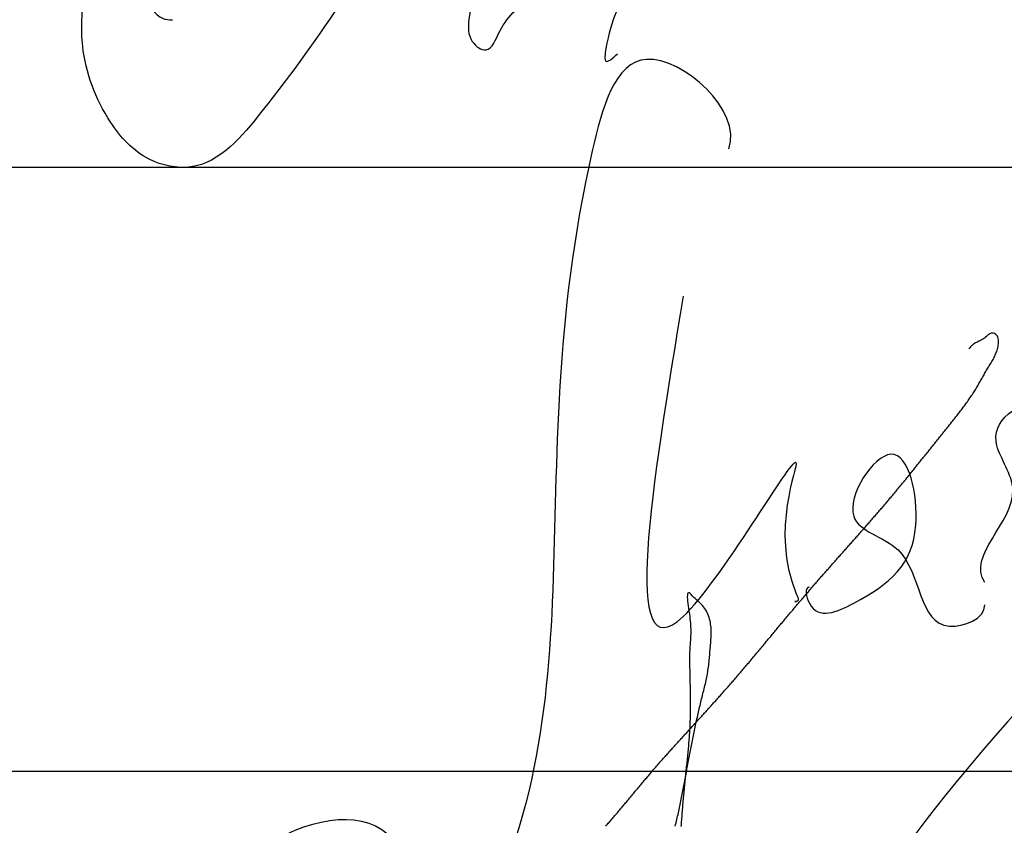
# Model space of a CAD drawing. Header units: millimetres. Extents: x 523431 to 527346, y -48565 to -47721.
# Tile 91 of 217: x 525053.4 to 525061.55, y -47993.19 to -47986.52. Entities that reach past the tile are written whole.
import ezdxf

# ---------------------------------------------------------------- set-up
doc = ezdxf.new("R2010")
doc.units = ezdxf.units.MM
doc.layers.add('ПОДПИСЬ', color=7, linetype='Continuous')

# ---------------------------------------------------------------- blocks, each defined once
blk = doc.blocks.new('A$C0BD840A7')
at = {"color": 5}
for points, start_tangent, end_tangent in [([(4.6109, 9.5897), (3.9309, 10.3285), (3.4819, 9.5712), (2.3569, 2.7773), (1.0659, 1.7115), (-0.0007, 2.7212), (1.7395, 3.9553), (2.1043, 3.0016)], (0.355599, 0.934638), (0, -1)), ([(6.7322, 5.9997), (6.9638, 6.7648), (6.8311, 7.132), (8.2398, 7.6625), (5.225, 1.9005), (6.0172, 0.1088), (10.0616, 1.2755)], (-0.576065, 0.817404), (1, 0)), ([(5.2789, 5.9607), (5.2789, 5.8287), (5.6459, 5.8287), (6.1597, 6.4741), (5.9542, 7.0609), (5.6459, 6.5475), (6.0129, 6.2688), (6.4386, 5.6379), (6.7322, 5.814)], (-1, 0), (0, 1))]:
    blk.add_spline(points, degree=3, dxfattribs=dict(at, start_tangent=start_tangent, end_tangent=end_tangent))
at = {"color": 5, "start_tangent": (-0.346197, 0.938162)}
blk.add_spline([(4.2345, 8.3685), (4.2345, 5.7174), (5.168, 6.9938), (5.168, 5.9138), (5.168, 5.842), (5.1593, 5.842), (5.1712, 5.842)], degree=3, dxfattribs=at)
blk = doc.blocks.new('Сизякова М.А.')
at = {"color": 0, "linetype": 'ByBlock', "lineweight": -2, "ltscale": 0.5}
for points in [[(9.512, 13.895), (9.274, 14.098), (8.833, 14.068), (8.343, 13.578), (7.483, 11.978), (6.574, 9.177), (5.371, 5.596), (4.168, 2.553), (2.838, 0.354), (1.482, -1.513), (0.305, -2.434), (-0.386, -2.306), (-1.026, -1.692), (-1.486, -0.439), (-1.461, 0.456), (-1.243, 1.017), (-0.929, 1.092), (-0.628, 0.854), (-0.427, 0.389), (-0.163, 0.025), (0, 0)], [(9.153, 9.985), (8.887, 10.144), (8.605, 9.914), (7.756, 7.83), (6.83, 5.378), (5.869, 2.694), (5.078, 0.744), (4.908, 0.01), (4.964, -0.357), (5.191, -0.499), (5.417, -0.188), (5.671, 0.151), (6.689, 1.197), (7.904, 2.666), (9.261, 4.389), (10.25, 5.971), (11.409, 7.892), (12.003, 9.05), (12.342, 9.7), (12.427, 10.209), (12.144, 10.124), (11.522, 8.994), (11.311, 8.548), (9.554, 4.598), (8.169, 1.831), (7.566, 0.59), (7.176, -0.475), (7.176, -0.686), (7.367, -0.564)]]:
    blk.add_spline(points, degree=3, dxfattribs=at)

msp = doc.modelspace()

# ---------------------------------------------------------------- linework, layer by layer
for p, q in [((525077.2903, -47987.7462), (525012.2903, -47987.7462)), ((525077.2903, -47992.7462), (525012.2903, -47992.7462))]:
    msp.add_line(p, q)
at = {"color": 174}
for p, q in [((525061.4358, -47989.1193), (525061.4266, -47989.1234)), ((525061.4452, -47989.1173), (525061.4358, -47989.1193)), ((525061.4549, -47989.1179), (525061.4452, -47989.1173)), ((525061.4648, -47989.1213), (525061.4549, -47989.1179)), ((525061.3074, -47989.1992), (525061.2987, -47989.2044)), ((525061.3164, -47989.1944), (525061.3074, -47989.1992)), ((525061.3256, -47989.1898), (525061.3164, -47989.1944)), ((525061.3349, -47989.1851), (525061.3256, -47989.1898)), ((525061.3443, -47989.1805), (525061.3349, -47989.1851)), ((525061.3538, -47989.1756), (525061.3443, -47989.1805)), ((525061.3632, -47989.1704), (525061.3538, -47989.1756)), ((525061.3726, -47989.1647), (525061.3632, -47989.1704)), ((525061.3818, -47989.1583), (525061.3726, -47989.1647)), ((525061.3909, -47989.1512), (525061.3818, -47989.1583)), ((525061.3998, -47989.1436), (525061.3909, -47989.1512)), ((525061.4087, -47989.136), (525061.3998, -47989.1436)), ((525061.4176, -47989.1292), (525061.4087, -47989.136)), ((525061.4266, -47989.1234), (525061.4176, -47989.1292)), ((525061.4741, -47989.127), (525061.4648, -47989.1213)), ((525061.4822, -47989.1344), (525061.4741, -47989.127)), ((525061.4885, -47989.143), (525061.4822, -47989.1344)), ((525061.493, -47989.1525), (525061.4885, -47989.143)), ((525061.4959, -47989.1626), (525061.493, -47989.1525)), ((525061.4975, -47989.1733), (525061.4959, -47989.1626)), ((525061.4969, -47989.2064), (525061.4977, -47989.1954)), ((525061.498, -47989.1843), (525061.4975, -47989.1733)), ((525061.4977, -47989.1954), (525061.498, -47989.1843)), ((525061.2599, -47989.2387), (525061.2528, -47989.2466)), ((525061.2672, -47989.2308), (525061.2599, -47989.2387)), ((525061.2746, -47989.2234), (525061.2672, -47989.2308)), ((525061.2823, -47989.2164), (525061.2746, -47989.2234)), ((525061.2903, -47989.2101), (525061.2823, -47989.2164)), ((525061.2987, -47989.2044), (525061.2903, -47989.2101)), ((525061.4756, -47989.2881), (525061.4794, -47989.2784)), ((525061.4794, -47989.2784), (525061.4829, -47989.2685)), ((525061.4829, -47989.2685), (525061.4862, -47989.2586)), ((525061.4862, -47989.2586), (525061.4891, -47989.2485)), ((525061.4891, -47989.2485), (525061.4916, -47989.2383)), ((525061.4916, -47989.2383), (525061.4937, -47989.2278)), ((525061.4937, -47989.2278), (525061.4955, -47989.2172)), ((525061.4955, -47989.2172), (525061.4969, -47989.2064)), ((525061.4321, -47989.3715), (525061.4375, -47989.3625)), ((525061.4375, -47989.3625), (525061.4428, -47989.3534)), ((525061.4428, -47989.3534), (525061.448, -47989.3443)), ((525061.448, -47989.3443), (525061.4531, -47989.3352)), ((525061.4531, -47989.3352), (525061.458, -47989.3258)), ((525061.458, -47989.3258), (525061.4627, -47989.3165)), ((525061.4627, -47989.3165), (525061.4672, -47989.3072)), ((525061.4672, -47989.3072), (525061.4715, -47989.2977)), ((525061.4715, -47989.2977), (525061.4756, -47989.2881)), ((525061.3829, -47989.4528), (525061.3882, -47989.4438)), ((525061.3882, -47989.4438), (525061.3936, -47989.4347)), ((525061.3936, -47989.4347), (525061.3991, -47989.4256)), ((525061.3991, -47989.4256), (525061.4045, -47989.4166)), ((525061.4045, -47989.4166), (525061.4101, -47989.4076)), ((525061.4101, -47989.4076), (525061.4156, -47989.3986)), ((525061.4156, -47989.3986), (525061.4212, -47989.3896)), ((525061.4212, -47989.3896), (525061.4267, -47989.3805)), ((525061.4267, -47989.3805), (525061.4321, -47989.3715)), ((525061.336, -47989.5351), (525061.3413, -47989.526)), ((525061.3413, -47989.526), (525061.3465, -47989.5168)), ((525061.3465, -47989.5168), (525061.3516, -47989.5076)), ((525061.3516, -47989.5076), (525061.3568, -47989.4985)), ((525061.3568, -47989.4985), (525061.362, -47989.4894)), ((525061.362, -47989.4894), (525061.3672, -47989.4803)), ((525061.3672, -47989.4803), (525061.3724, -47989.471)), ((525061.3724, -47989.471), (525061.3777, -47989.4619)), ((525061.3777, -47989.4619), (525061.3829, -47989.4528)), ((525061.287, -47989.6156), (525061.2926, -47989.6068)), ((525061.2926, -47989.6068), (525061.2982, -47989.598)), ((525061.2982, -47989.598), (525061.3038, -47989.5891)), ((525061.3038, -47989.5891), (525061.3093, -47989.5802)), ((525061.3093, -47989.5802), (525061.3148, -47989.5711)), ((525061.3148, -47989.5711), (525061.3202, -47989.5622)), ((525061.3202, -47989.5622), (525061.3255, -47989.5532)), ((525061.3255, -47989.5532), (525061.3308, -47989.5441)), ((525061.3308, -47989.5441), (525061.336, -47989.5351)), ((525061.2339, -47989.6938), (525061.2399, -47989.6852)), ((525061.2399, -47989.6852), (525061.246, -47989.6766)), ((525061.246, -47989.6766), (525061.252, -47989.6679)), ((525061.252, -47989.6679), (525061.2579, -47989.6593)), ((525061.2579, -47989.6593), (525061.2638, -47989.6506)), ((525061.2638, -47989.6506), (525061.2697, -47989.642)), ((525061.2697, -47989.642), (525061.2755, -47989.6332)), ((525061.2755, -47989.6332), (525061.2813, -47989.6245)), ((525061.2813, -47989.6245), (525061.287, -47989.6156)), ((525061.1712, -47989.7783), (525061.1776, -47989.77)), ((525061.1776, -47989.77), (525061.184, -47989.7615)), ((525061.184, -47989.7615), (525061.1904, -47989.7531)), ((525061.1904, -47989.7531), (525061.1967, -47989.7447)), ((525061.1967, -47989.7447), (525061.203, -47989.7363)), ((525061.203, -47989.7363), (525061.2092, -47989.7278)), ((525061.2092, -47989.7278), (525061.2154, -47989.7194)), ((525061.2154, -47989.7194), (525061.2216, -47989.7108)), ((525061.2216, -47989.7108), (525061.2278, -47989.7023)), ((525061.2278, -47989.7023), (525061.2339, -47989.6938)), ((525061.1061, -47989.8611), (525061.1127, -47989.8529)), ((525061.1127, -47989.8529), (525061.1193, -47989.8447)), ((525061.1193, -47989.8447), (525061.1258, -47989.8364)), ((525061.1258, -47989.8364), (525061.1324, -47989.8282)), ((525061.1324, -47989.8282), (525061.1389, -47989.8199)), ((525061.1389, -47989.8199), (525061.1454, -47989.8115)), ((525061.1454, -47989.8115), (525061.1519, -47989.8033)), ((525061.1519, -47989.8033), (525061.1584, -47989.795)), ((525061.1584, -47989.795), (525061.1648, -47989.7866)), ((525061.1648, -47989.7866), (525061.1712, -47989.7783)), ((525061.0398, -47989.9432), (525061.0465, -47989.9351)), ((525061.0465, -47989.9351), (525061.0531, -47989.9269)), ((525061.0531, -47989.9269), (525061.0598, -47989.9187)), ((525061.0598, -47989.9187), (525061.0664, -47989.9104)), ((525061.0664, -47989.9104), (525061.073, -47989.9022)), ((525061.073, -47989.9022), (525061.0797, -47989.894)), ((525061.0797, -47989.894), (525061.0863, -47989.8858)), ((525061.0863, -47989.8858), (525061.0929, -47989.8776)), ((525061.0929, -47989.8776), (525061.0995, -47989.8694)), ((525061.0995, -47989.8694), (525061.1061, -47989.8611)), ((525060.9802, -47990.0171), (525060.9868, -47990.0089)), ((525060.9868, -47990.0089), (525060.9934, -47990.0006)), ((525060.9934, -47990.0006), (525061, -47989.9924)), ((525061, -47989.9924), (525061.0066, -47989.9842)), ((525061.0066, -47989.9842), (525061.0133, -47989.9761)), ((525061.0133, -47989.9761), (525061.0199, -47989.9679)), ((525061.0199, -47989.9679), (525061.0265, -47989.9597)), ((525061.0265, -47989.9597), (525061.0332, -47989.9514)), ((525061.0332, -47989.9514), (525061.0398, -47989.9432)), ((525060.9142, -47990.0991), (525060.9208, -47990.0909)), ((525060.9208, -47990.0909), (525060.9274, -47990.0827)), ((525060.9274, -47990.0827), (525060.934, -47990.0745)), ((525060.934, -47990.0745), (525060.9406, -47990.0663)), ((525060.9406, -47990.0663), (525060.9472, -47990.0581)), ((525060.9472, -47990.0581), (525060.9538, -47990.0498)), ((525060.9538, -47990.0498), (525060.9604, -47990.0416)), ((525060.9604, -47990.0416), (525060.967, -47990.0335)), ((525060.967, -47990.0335), (525060.9736, -47990.0253)), ((525060.9736, -47990.0253), (525060.9802, -47990.0171)), ((525060.8483, -47990.1811), (525060.8549, -47990.1729)), ((525060.8549, -47990.1729), (525060.8615, -47990.1648)), ((525060.8615, -47990.1648), (525060.8681, -47990.1566)), ((525060.8681, -47990.1566), (525060.8747, -47990.1483)), ((525060.8747, -47990.1483), (525060.8812, -47990.1401)), ((525060.8812, -47990.1401), (525060.8878, -47990.1319)), ((525060.8878, -47990.1319), (525060.8944, -47990.1237)), ((525060.8944, -47990.1237), (525060.901, -47990.1155)), ((525060.901, -47990.1155), (525060.9076, -47990.1074)), ((525060.9076, -47990.1074), (525060.9142, -47990.0991)), ((525060.7823, -47990.263), (525060.789, -47990.2548)), ((525060.789, -47990.2548), (525060.7956, -47990.2466)), ((525060.7956, -47990.2466), (525060.8022, -47990.2384)), ((525060.8022, -47990.2384), (525060.8088, -47990.2302)), ((525060.8088, -47990.2302), (525060.8154, -47990.2221)), ((525060.8154, -47990.2221), (525060.822, -47990.2139)), ((525060.822, -47990.2139), (525060.8285, -47990.2057)), ((525060.8285, -47990.2057), (525060.8351, -47990.1975)), ((525060.8351, -47990.1975), (525060.8417, -47990.1893)), ((525060.8417, -47990.1893), (525060.8483, -47990.1811)), ((525060.7161, -47990.3444), (525060.7228, -47990.3363)), ((525060.7228, -47990.3363), (525060.7294, -47990.3282)), ((525060.7294, -47990.3282), (525060.736, -47990.3201)), ((525060.736, -47990.3201), (525060.7427, -47990.3119)), ((525060.7427, -47990.3119), (525060.7493, -47990.3038)), ((525060.7493, -47990.3038), (525060.7559, -47990.2956)), ((525060.7559, -47990.2956), (525060.7625, -47990.2874)), ((525060.7625, -47990.2874), (525060.7691, -47990.2793)), ((525060.7691, -47990.2793), (525060.7757, -47990.2711)), ((525060.7757, -47990.2711), (525060.7823, -47990.263)), ((525060.6494, -47990.4256), (525060.6561, -47990.4175)), ((525060.6561, -47990.4175), (525060.6628, -47990.4094)), ((525060.6628, -47990.4094), (525060.6695, -47990.4013)), ((525060.6695, -47990.4013), (525060.6762, -47990.3933)), ((525060.6762, -47990.3933), (525060.6828, -47990.3851)), ((525060.6828, -47990.3851), (525060.6895, -47990.377)), ((525060.6895, -47990.377), (525060.6962, -47990.3689)), ((525060.6962, -47990.3689), (525060.7028, -47990.3608)), ((525060.7028, -47990.3608), (525060.7095, -47990.3527)), ((525060.7095, -47990.3527), (525060.7161, -47990.3444)), ((525060.582, -47990.5062), (525060.5888, -47990.4982)), ((525060.5888, -47990.4982), (525060.5956, -47990.4901)), ((525060.5956, -47990.4901), (525060.6023, -47990.482)), ((525060.6023, -47990.482), (525060.6091, -47990.474)), ((525060.6091, -47990.474), (525060.6158, -47990.466)), ((525060.6158, -47990.466), (525060.6225, -47990.4579)), ((525060.6225, -47990.4579), (525060.6293, -47990.4499)), ((525060.6293, -47990.4499), (525060.636, -47990.4418)), ((525060.636, -47990.4418), (525060.6427, -47990.4336)), ((525060.6427, -47990.4336), (525060.6494, -47990.4256)), ((525060.507, -47990.5941), (525060.5139, -47990.5861)), ((525060.5139, -47990.5861), (525060.5207, -47990.5781)), ((525060.5207, -47990.5781), (525060.5275, -47990.5701)), ((525060.5275, -47990.5701), (525060.5344, -47990.5622)), ((525060.5344, -47990.5622), (525060.5412, -47990.5542)), ((525060.5412, -47990.5542), (525060.548, -47990.5462)), ((525060.548, -47990.5462), (525060.5549, -47990.5382)), ((525060.5549, -47990.5382), (525060.5617, -47990.5302)), ((525060.5617, -47990.5302), (525060.5685, -47990.5222)), ((525060.5685, -47990.5222), (525060.5752, -47990.5142)), ((525060.5752, -47990.5142), (525060.582, -47990.5062)), ((525060.438, -47990.6733), (525060.445, -47990.6654)), ((525060.445, -47990.6654), (525060.4519, -47990.6575)), ((525060.4519, -47990.6575), (525060.4588, -47990.6496)), ((525060.4588, -47990.6496), (525060.4657, -47990.6417)), ((525060.4657, -47990.6417), (525060.4726, -47990.6337)), ((525060.4726, -47990.6337), (525060.4795, -47990.6258)), ((525060.4795, -47990.6258), (525060.4864, -47990.6179)), ((525060.4864, -47990.6179), (525060.4932, -47990.6099)), ((525060.4932, -47990.6099), (525060.5001, -47990.602)), ((525060.5001, -47990.602), (525060.507, -47990.5941)), ((525060.3686, -47990.7523), (525060.3755, -47990.7444)), ((525060.3755, -47990.7444), (525060.3825, -47990.7365)), ((525060.3825, -47990.7365), (525060.3895, -47990.7287)), ((525060.3895, -47990.7287), (525060.3964, -47990.7208)), ((525060.3964, -47990.7208), (525060.4034, -47990.7129)), ((525060.4034, -47990.7129), (525060.4103, -47990.705)), ((525060.4103, -47990.705), (525060.4172, -47990.6971)), ((525060.4172, -47990.6971), (525060.4242, -47990.6892)), ((525060.4242, -47990.6892), (525060.4311, -47990.6812)), ((525060.4311, -47990.6812), (525060.438, -47990.6733)), ((525060.2918, -47990.8389), (525060.2988, -47990.831)), ((525060.2988, -47990.831), (525060.3058, -47990.8231)), ((525060.3058, -47990.8231), (525060.3128, -47990.8153)), ((525060.3128, -47990.8153), (525060.3198, -47990.8074)), ((525060.3198, -47990.8074), (525060.3267, -47990.7995)), ((525060.3267, -47990.7995), (525060.3337, -47990.7917)), ((525060.3337, -47990.7917), (525060.3407, -47990.7838)), ((525060.3407, -47990.7838), (525060.3477, -47990.7759)), ((525060.3477, -47990.7759), (525060.3546, -47990.7681)), ((525060.3546, -47990.7681), (525060.3616, -47990.7602)), ((525060.3616, -47990.7602), (525060.3686, -47990.7523)), ((525060.2219, -47990.9174), (525060.2289, -47990.9096)), ((525060.2289, -47990.9096), (525060.2359, -47990.9017)), ((525060.2359, -47990.9017), (525060.2429, -47990.8939)), ((525060.2429, -47990.8939), (525060.2499, -47990.886)), ((525060.2499, -47990.886), (525060.2569, -47990.8781)), ((525060.2569, -47990.8781), (525060.2639, -47990.8703)), ((525060.2639, -47990.8703), (525060.2708, -47990.8624)), ((525060.2708, -47990.8624), (525060.2778, -47990.8546)), ((525060.2778, -47990.8546), (525060.2848, -47990.8467)), ((525060.2848, -47990.8467), (525060.2918, -47990.8389)), ((525060.152, -47990.9961), (525060.159, -47990.9882)), ((525060.159, -47990.9882), (525060.166, -47990.9803)), ((525060.166, -47990.9803), (525060.173, -47990.9725)), ((525060.173, -47990.9725), (525060.18, -47990.9646)), ((525060.18, -47990.9646), (525060.1869, -47990.9567)), ((525060.1869, -47990.9567), (525060.1939, -47990.9489)), ((525060.1939, -47990.9489), (525060.2009, -47990.941)), ((525060.2009, -47990.941), (525060.2079, -47990.9332)), ((525060.2079, -47990.9332), (525060.2149, -47990.9253)), ((525060.2149, -47990.9253), (525060.2219, -47990.9174)), ((525060.0755, -47991.0828), (525060.0824, -47991.0749)), ((525060.0824, -47991.0749), (525060.0894, -47991.067)), ((525060.0894, -47991.067), (525060.0963, -47991.0591)), ((525060.0963, -47991.0591), (525060.1033, -47991.0512)), ((525060.1033, -47991.0512), (525060.1102, -47991.0433)), ((525060.1102, -47991.0433), (525060.1172, -47991.0355)), ((525060.1172, -47991.0355), (525060.1241, -47991.0276)), ((525060.1241, -47991.0276), (525060.1311, -47991.0197)), ((525060.1311, -47991.0197), (525060.1381, -47991.0118)), ((525060.1381, -47991.0118), (525060.1451, -47991.0039)), ((525060.1451, -47991.0039), (525060.152, -47990.9961)), ((525060.0062, -47991.1619), (525060.0131, -47991.154)), ((525060.0131, -47991.154), (525060.02, -47991.1461)), ((525060.02, -47991.1461), (525060.027, -47991.1382)), ((525060.027, -47991.1382), (525060.0339, -47991.1302)), ((525060.0339, -47991.1302), (525060.0408, -47991.1223)), ((525060.0408, -47991.1223), (525060.0477, -47991.1144)), ((525060.0477, -47991.1144), (525060.0547, -47991.1065)), ((525060.0547, -47991.1065), (525060.0616, -47991.0986)), ((525060.0616, -47991.0986), (525060.0685, -47991.0907)), ((525060.0685, -47991.0907), (525060.0755, -47991.0828)), ((525059.9373, -47991.2414), (525059.9442, -47991.2334)), ((525059.9442, -47991.2334), (525059.9511, -47991.2254)), ((525059.9511, -47991.2254), (525059.958, -47991.2175)), ((525059.958, -47991.2175), (525059.9648, -47991.2095)), ((525059.9648, -47991.2095), (525059.9717, -47991.2016)), ((525059.9717, -47991.2016), (525059.9786, -47991.1937)), ((525059.9786, -47991.1937), (525059.9855, -47991.1857)), ((525059.9855, -47991.1857), (525059.9924, -47991.1778)), ((525059.9924, -47991.1778), (525059.9993, -47991.1699)), ((525059.9993, -47991.1699), (525060.0062, -47991.1619)), ((525058.922, -47991.2868), (525058.9218, -47991.3004)), ((525058.9218, -47991.3004), (525058.9226, -47991.3165)), ((525058.9234, -47991.2761), (525058.922, -47991.2868)), ((525058.9226, -47991.3165), (525058.9242, -47991.3348)), ((525058.9263, -47991.2689), (525058.9234, -47991.2761)), ((525058.9307, -47991.2656), (525058.9263, -47991.2689)), ((525058.9369, -47991.2666), (525058.9307, -47991.2656)), ((525058.945, -47991.2724), (525058.9369, -47991.2666)), ((525058.9549, -47991.2821), (525058.945, -47991.2724)), ((525058.9656, -47991.2935), (525058.9549, -47991.2821)), ((525058.9765, -47991.3045), (525058.9656, -47991.2935)), ((525058.9873, -47991.3149), (525058.9765, -47991.3045)), ((525058.9981, -47991.3249), (525058.9873, -47991.3149)), ((525059.8688, -47991.3211), (525059.8757, -47991.3131)), ((525059.8757, -47991.3131), (525059.8825, -47991.3051)), ((525059.8825, -47991.3051), (525059.8893, -47991.2971)), ((525059.8893, -47991.2971), (525059.8962, -47991.2892)), ((525059.8962, -47991.2892), (525059.903, -47991.2812)), ((525059.903, -47991.2812), (525059.9099, -47991.2732)), ((525059.9099, -47991.2732), (525059.9167, -47991.2652)), ((525059.9167, -47991.2652), (525059.9236, -47991.2573)), ((525059.9236, -47991.2573), (525059.9305, -47991.2493)), ((525059.9305, -47991.2493), (525059.9373, -47991.2414)), ((525058.9242, -47991.3348), (525058.9265, -47991.3546)), ((525058.9265, -47991.3546), (525058.9293, -47991.3756)), ((525058.9293, -47991.3756), (525058.9324, -47991.3973)), ((525058.9324, -47991.3973), (525058.9356, -47991.4192)), ((525059.0087, -47991.3345), (525058.9981, -47991.3249)), ((525059.019, -47991.3439), (525059.0087, -47991.3345)), ((525059.0291, -47991.3534), (525059.019, -47991.3439)), ((525059.0388, -47991.3629), (525059.0291, -47991.3534)), ((525059.0481, -47991.3728), (525059.0388, -47991.3629)), ((525059.0569, -47991.383), (525059.0481, -47991.3728)), ((525059.0652, -47991.3939), (525059.0569, -47991.383)), ((525059.0728, -47991.4054), (525059.0652, -47991.3939)), ((525059.7939, -47991.4092), (525059.8007, -47991.4012)), ((525059.8007, -47991.4012), (525059.8075, -47991.3932)), ((525059.8075, -47991.3932), (525059.8143, -47991.3852)), ((525059.8143, -47991.3852), (525059.8211, -47991.3771)), ((525059.8211, -47991.3771), (525059.8279, -47991.3691)), ((525059.8279, -47991.3691), (525059.8347, -47991.3611)), ((525059.8347, -47991.3611), (525059.8415, -47991.3531)), ((525059.8415, -47991.3531), (525059.8484, -47991.3451)), ((525059.8484, -47991.3451), (525059.8552, -47991.3371)), ((525059.8552, -47991.3371), (525059.862, -47991.3291)), ((525059.862, -47991.3291), (525059.8688, -47991.3211)), ((525058.9356, -47991.4192), (525058.9387, -47991.4409)), ((525058.9387, -47991.4409), (525058.9415, -47991.4619)), ((525058.9415, -47991.4619), (525058.9439, -47991.4819)), ((525058.9439, -47991.4819), (525058.9458, -47991.5009)), ((525059.0798, -47991.4175), (525059.0728, -47991.4054)), ((525059.0863, -47991.4301), (525059.0798, -47991.4175)), ((525059.0921, -47991.4431), (525059.0863, -47991.4301)), ((525059.0974, -47991.4566), (525059.0921, -47991.4431)), ((525059.1021, -47991.4703), (525059.0974, -47991.4566)), ((525059.1062, -47991.4842), (525059.1021, -47991.4703)), ((525059.7263, -47991.4897), (525059.733, -47991.4817)), ((525059.733, -47991.4817), (525059.7398, -47991.4736)), ((525059.7398, -47991.4736), (525059.7465, -47991.4655)), ((525059.7465, -47991.4655), (525059.7533, -47991.4575)), ((525059.7533, -47991.4575), (525059.7601, -47991.4494)), ((525059.7601, -47991.4494), (525059.7668, -47991.4414)), ((525059.7668, -47991.4414), (525059.7736, -47991.4333)), ((525059.7736, -47991.4333), (525059.7804, -47991.4253)), ((525059.7804, -47991.4253), (525059.7871, -47991.4173)), ((525059.7871, -47991.4173), (525059.7939, -47991.4092)), ((525058.9458, -47991.5009), (525058.9474, -47991.5188)), ((525058.9474, -47991.5188), (525058.9485, -47991.5358)), ((525058.9485, -47991.5358), (525058.9494, -47991.552)), ((525058.9494, -47991.552), (525058.9499, -47991.5674)), ((525059.1097, -47991.4983), (525059.1062, -47991.4842)), ((525059.1126, -47991.5124), (525059.1097, -47991.4983)), ((525059.115, -47991.5266), (525059.1126, -47991.5124)), ((525059.1169, -47991.5407), (525059.115, -47991.5266)), ((525059.1182, -47991.5549), (525059.1169, -47991.5407)), ((525059.1192, -47991.5691), (525059.1182, -47991.5549)), ((525059.659, -47991.5705), (525059.6657, -47991.5624)), ((525059.6657, -47991.5624), (525059.6724, -47991.5543)), ((525059.6724, -47991.5543), (525059.6791, -47991.5462)), ((525059.6791, -47991.5462), (525059.6859, -47991.5382)), ((525059.6859, -47991.5382), (525059.6926, -47991.5301)), ((525059.6926, -47991.5301), (525059.6993, -47991.522)), ((525059.6993, -47991.522), (525059.7061, -47991.5139)), ((525059.7061, -47991.5139), (525059.7128, -47991.5059)), ((525059.7128, -47991.5059), (525059.7195, -47991.4978)), ((525059.7195, -47991.4978), (525059.7263, -47991.4897)), ((525058.9489, -47991.6355), (525058.9481, -47991.6479)), ((525058.9494, -47991.6228), (525058.9489, -47991.6355)), ((525058.9499, -47991.6097), (525058.9494, -47991.6228)), ((525058.9499, -47991.5674), (525058.9501, -47991.5821)), ((525058.9501, -47991.5962), (525058.9499, -47991.6097)), ((525058.9501, -47991.5821), (525058.9501, -47991.5962)), ((525059.1178, -47991.654), (525059.1186, -47991.6399)), ((525059.1186, -47991.6399), (525059.1193, -47991.6257)), ((525059.1197, -47991.5832), (525059.1192, -47991.5691)), ((525059.1193, -47991.6257), (525059.1197, -47991.6115)), ((525059.1199, -47991.5974), (525059.1197, -47991.5832)), ((525059.1197, -47991.6115), (525059.1199, -47991.5974)), ((525059.5918, -47991.6514), (525059.5985, -47991.6433)), ((525059.5985, -47991.6433), (525059.6052, -47991.6352)), ((525059.6052, -47991.6352), (525059.6119, -47991.6271)), ((525059.6119, -47991.6271), (525059.6187, -47991.619)), ((525059.6187, -47991.619), (525059.6254, -47991.6109)), ((525059.6254, -47991.6109), (525059.6321, -47991.6029)), ((525059.6321, -47991.6029), (525059.6388, -47991.5948)), ((525059.6388, -47991.5948), (525059.6455, -47991.5867)), ((525059.6455, -47991.5867), (525059.6523, -47991.5786)), ((525059.6523, -47991.5786), (525059.659, -47991.5705)), ((525058.9429, -47991.7202), (525058.9421, -47991.7325)), ((525058.9437, -47991.708), (525058.9429, -47991.7202)), ((525058.9446, -47991.696), (525058.9437, -47991.708)), ((525058.9455, -47991.6841), (525058.9446, -47991.696)), ((525058.9465, -47991.6721), (525058.9455, -47991.6841)), ((525058.9473, -47991.6601), (525058.9465, -47991.6721)), ((525058.9481, -47991.6479), (525058.9473, -47991.6601)), ((525059.1107, -47991.739), (525059.1119, -47991.7249)), ((525059.1119, -47991.7249), (525059.1132, -47991.7107)), ((525059.1132, -47991.7107), (525059.1144, -47991.6965)), ((525059.1144, -47991.6965), (525059.1156, -47991.6824)), ((525059.1156, -47991.6824), (525059.1168, -47991.6682)), ((525059.1168, -47991.6682), (525059.1178, -47991.654)), ((525059.5246, -47991.7323), (525059.5313, -47991.7242)), ((525059.5313, -47991.7242), (525059.538, -47991.7161)), ((525059.538, -47991.7161), (525059.5448, -47991.708)), ((525059.5448, -47991.708), (525059.5515, -47991.6999)), ((525059.5515, -47991.6999), (525059.5582, -47991.6918)), ((525059.5582, -47991.6918), (525059.5649, -47991.6838)), ((525059.5649, -47991.6838), (525059.5716, -47991.6757)), ((525059.5716, -47991.6757), (525059.5784, -47991.6676)), ((525059.5784, -47991.6676), (525059.5851, -47991.6595)), ((525059.5851, -47991.6595), (525059.5918, -47991.6514)), ((525058.9403, -47991.7992), (525058.9402, -47991.8133)), ((525058.9404, -47991.7853), (525058.9403, -47991.7992)), ((525058.9406, -47991.7716), (525058.9404, -47991.7853)), ((525058.941, -47991.7583), (525058.9406, -47991.7716)), ((525058.9415, -47991.7452), (525058.941, -47991.7583)), ((525058.9421, -47991.7325), (525058.9415, -47991.7452)), ((525059.1032, -47991.8238), (525059.1045, -47991.8097)), ((525059.1045, -47991.8097), (525059.1058, -47991.7956)), ((525059.1058, -47991.7956), (525059.1071, -47991.7815)), ((525059.1071, -47991.7815), (525059.1083, -47991.7673)), ((525059.1083, -47991.7673), (525059.1095, -47991.7532)), ((525059.1095, -47991.7532), (525059.1107, -47991.739)), ((525059.4571, -47991.8129), (525059.4639, -47991.8049)), ((525059.4639, -47991.8049), (525059.4707, -47991.7968)), ((525059.4707, -47991.7968), (525059.4774, -47991.7888)), ((525059.4774, -47991.7888), (525059.4842, -47991.7807)), ((525059.4842, -47991.7807), (525059.4909, -47991.7726)), ((525059.4909, -47991.7726), (525059.4976, -47991.7646)), ((525059.4976, -47991.7646), (525059.5044, -47991.7565)), ((525059.5044, -47991.7565), (525059.5111, -47991.7484)), ((525059.5111, -47991.7484), (525059.5179, -47991.7403)), ((525059.5179, -47991.7403), (525059.5246, -47991.7323)), ((525058.9402, -47991.8133), (525058.9403, -47991.8276)), ((525058.9403, -47991.8276), (525058.9404, -47991.8421)), ((525058.9404, -47991.8421), (525058.9406, -47991.8567)), ((525058.9406, -47991.8567), (525058.9408, -47991.8713)), ((525058.9408, -47991.8713), (525058.941, -47991.886)), ((525058.941, -47991.886), (525058.9413, -47991.9008)), ((525059.095, -47991.8941), (525059.0969, -47991.8801)), ((525059.0969, -47991.8801), (525059.0986, -47991.866)), ((525059.0986, -47991.866), (525059.1002, -47991.852)), ((525059.1002, -47991.852), (525059.1018, -47991.8379)), ((525059.1018, -47991.8379), (525059.1032, -47991.8238)), ((525059.3893, -47991.8932), (525059.3961, -47991.8852)), ((525059.3961, -47991.8852), (525059.4029, -47991.8772)), ((525059.4029, -47991.8772), (525059.4097, -47991.8692)), ((525059.4097, -47991.8692), (525059.4165, -47991.8612)), ((525059.4165, -47991.8612), (525059.4233, -47991.8531)), ((525059.4233, -47991.8531), (525059.4301, -47991.8451)), ((525059.4301, -47991.8451), (525059.4368, -47991.8371)), ((525059.4368, -47991.8371), (525059.4436, -47991.829)), ((525059.4436, -47991.829), (525059.4504, -47991.821)), ((525059.4504, -47991.821), (525059.4571, -47991.8129)), ((525058.9413, -47991.9008), (525058.9416, -47991.9155)), ((525058.9416, -47991.9155), (525058.942, -47991.9301)), ((525058.942, -47991.9301), (525058.9423, -47991.9447)), ((525058.9423, -47991.9447), (525058.9426, -47991.9593)), ((525058.9426, -47991.9593), (525058.9429, -47991.9738)), ((525059.0806, -47991.9776), (525059.0834, -47991.9637)), ((525059.0834, -47991.9637), (525059.086, -47991.9499)), ((525059.086, -47991.9499), (525059.0886, -47991.936)), ((525059.0886, -47991.936), (525059.0909, -47991.922)), ((525059.0909, -47991.922), (525059.093, -47991.9081)), ((525059.093, -47991.9081), (525059.095, -47991.8941)), ((525059.3208, -47991.973), (525059.3277, -47991.965)), ((525059.3277, -47991.965), (525059.3346, -47991.9571)), ((525059.3346, -47991.9571), (525059.3414, -47991.9491)), ((525059.3414, -47991.9491), (525059.3483, -47991.9412)), ((525059.3483, -47991.9412), (525059.3551, -47991.9332)), ((525059.3551, -47991.9332), (525059.362, -47991.9252)), ((525059.362, -47991.9252), (525059.3688, -47991.9172)), ((525059.3688, -47991.9172), (525059.3756, -47991.9092)), ((525059.3756, -47991.9092), (525059.3825, -47991.9012)), ((525059.3825, -47991.9012), (525059.3893, -47991.8932)), ((525058.9429, -47991.9738), (525058.9432, -47991.9882)), ((525058.9432, -47991.9882), (525058.9435, -47992.0026)), ((525058.9435, -47992.0026), (525058.9438, -47992.017)), ((525058.9438, -47992.017), (525058.9441, -47992.0313)), ((525058.9441, -47992.0313), (525058.9444, -47992.0456)), ((525058.9444, -47992.0456), (525058.9446, -47992.0599)), ((525059.0614, -47992.0604), (525059.0648, -47992.0466)), ((525059.0648, -47992.0466), (525059.0681, -47992.0328)), ((525059.0681, -47992.0328), (525059.0714, -47992.0191)), ((525059.0714, -47992.0191), (525059.0745, -47992.0053)), ((525059.0745, -47992.0053), (525059.0776, -47991.9914)), ((525059.0776, -47991.9914), (525059.0806, -47991.9776)), ((525059.2447, -47992.0601), (525059.2517, -47992.0522)), ((525059.2517, -47992.0522), (525059.2586, -47992.0443)), ((525059.2586, -47992.0443), (525059.2656, -47992.0364)), ((525059.2656, -47992.0364), (525059.2725, -47992.0285)), ((525059.2725, -47992.0285), (525059.2794, -47992.0206)), ((525059.2794, -47992.0206), (525059.2863, -47992.0127)), ((525059.2863, -47992.0127), (525059.2932, -47992.0047)), ((525059.2932, -47992.0047), (525059.3001, -47991.9968)), ((525059.3001, -47991.9968), (525059.307, -47991.9889)), ((525059.307, -47991.9889), (525059.3139, -47991.9809)), ((525059.3139, -47991.9809), (525059.3208, -47991.973)), ((525058.9446, -47992.0599), (525058.9449, -47992.0741)), ((525058.9449, -47992.0741), (525058.9451, -47992.0883)), ((525058.9451, -47992.0883), (525058.9453, -47992.1025)), ((525058.9453, -47992.1025), (525058.9455, -47992.1167)), ((525058.9455, -47992.1167), (525058.9456, -47992.1308)), ((525058.9456, -47992.1308), (525058.9457, -47992.1449)), ((525059.0406, -47992.1429), (525059.044, -47992.1292)), ((525059.044, -47992.1292), (525059.0475, -47992.1154)), ((525059.0475, -47992.1154), (525059.051, -47992.1017)), ((525059.051, -47992.1017), (525059.0544, -47992.0879)), ((525059.0544, -47992.0879), (525059.0579, -47992.0741)), ((525059.0579, -47992.0741), (525059.0614, -47992.0604)), ((525059.1749, -47992.1387), (525059.1819, -47992.1309)), ((525059.1819, -47992.1309), (525059.1889, -47992.123)), ((525059.1889, -47992.123), (525059.1959, -47992.1152)), ((525059.1959, -47992.1152), (525059.2029, -47992.1073)), ((525059.2029, -47992.1073), (525059.2099, -47992.0994)), ((525059.2099, -47992.0994), (525059.2169, -47992.0916)), ((525059.2169, -47992.0916), (525059.2238, -47992.0837)), ((525059.2238, -47992.0837), (525059.2308, -47992.0758)), ((525059.2308, -47992.0758), (525059.2378, -47992.0679)), ((525059.2378, -47992.0679), (525059.2447, -47992.0601)), ((525058.9457, -47992.1449), (525058.9458, -47992.1589)), ((525058.9458, -47992.1589), (525058.9459, -47992.173)), ((525058.9459, -47992.2151), (525058.9458, -47992.229)), ((525058.9459, -47992.173), (525058.9459, -47992.187)), ((525058.9459, -47992.187), (525058.9459, -47992.2011)), ((525058.9459, -47992.2011), (525058.9459, -47992.2151)), ((525059.0206, -47992.2256), (525059.0239, -47992.2118)), ((525059.0239, -47992.2118), (525059.0271, -47992.198)), ((525059.0271, -47992.198), (525059.0305, -47992.1842)), ((525059.0305, -47992.1842), (525059.0338, -47992.1705)), ((525059.0338, -47992.1705), (525059.0372, -47992.1567)), ((525059.0372, -47992.1567), (525059.0406, -47992.1429)), ((525059.0976, -47992.2247), (525059.1047, -47992.2169)), ((525059.1047, -47992.2169), (525059.1117, -47992.2091)), ((525059.1117, -47992.2091), (525059.1188, -47992.2013)), ((525059.1188, -47992.2013), (525059.1258, -47992.1935)), ((525059.1258, -47992.1935), (525059.1328, -47992.1857)), ((525059.1328, -47992.1857), (525059.1399, -47992.1779)), ((525059.1399, -47992.1779), (525059.1469, -47992.17)), ((525059.1469, -47992.17), (525059.1539, -47992.1622)), ((525059.1539, -47992.1622), (525059.1609, -47992.1544)), ((525059.1609, -47992.1544), (525059.1679, -47992.1465)), ((525059.1679, -47992.1465), (525059.1749, -47992.1387)), ((525058.9447, -47992.2989), (525058.9443, -47992.3129)), ((525058.945, -47992.2849), (525058.9447, -47992.2989)), ((525058.9453, -47992.271), (525058.945, -47992.2849)), ((525058.9455, -47992.257), (525058.9453, -47992.271)), ((525058.9457, -47992.243), (525058.9455, -47992.257)), ((525058.9458, -47992.229), (525058.9457, -47992.243)), ((525059.0017, -47992.3085), (525059.0048, -47992.2946)), ((525059.0048, -47992.2946), (525059.0079, -47992.2808)), ((525059.0079, -47992.2808), (525059.011, -47992.267)), ((525059.011, -47992.267), (525059.0142, -47992.2532)), ((525059.0142, -47992.2532), (525059.0174, -47992.2394)), ((525059.0174, -47992.2394), (525059.0206, -47992.2256)), ((525059.027, -47992.3027), (525059.0341, -47992.2949)), ((525059.0341, -47992.2949), (525059.0412, -47992.2871)), ((525059.0412, -47992.2871), (525059.0482, -47992.2793)), ((525059.0482, -47992.2793), (525059.0553, -47992.2715)), ((525059.0553, -47992.2715), (525059.0624, -47992.2637)), ((525059.0624, -47992.2637), (525059.0694, -47992.2559)), ((525059.0694, -47992.2559), (525059.0765, -47992.2481)), ((525059.0765, -47992.2481), (525059.0835, -47992.2403)), ((525059.0835, -47992.2403), (525059.0906, -47992.2325)), ((525059.0906, -47992.2325), (525059.0976, -47992.2247)), ((525058.9423, -47992.3687), (525058.9416, -47992.3827)), ((525058.9429, -47992.3548), (525058.9423, -47992.3687)), ((525058.9434, -47992.3408), (525058.9429, -47992.3548)), ((525058.9439, -47992.3268), (525058.9434, -47992.3408)), ((525058.9443, -47992.3129), (525058.9439, -47992.3268)), ((525058.9491, -47992.3882), (525058.9562, -47992.3804)), ((525058.9562, -47992.3804), (525058.9633, -47992.3726)), ((525058.9633, -47992.3726), (525058.9704, -47992.3649)), ((525058.9704, -47992.3649), (525058.9775, -47992.3571)), ((525058.9775, -47992.3571), (525058.9846, -47992.3493)), ((525058.9837, -47992.3915), (525058.9866, -47992.3776)), ((525058.9846, -47992.3493), (525058.9916, -47992.3416)), ((525058.9866, -47992.3776), (525058.9896, -47992.3638)), ((525058.9896, -47992.3638), (525058.9926, -47992.35)), ((525058.9916, -47992.3416), (525058.9987, -47992.3338)), ((525058.9926, -47992.35), (525058.9956, -47992.3361)), ((525058.9956, -47992.3361), (525058.9986, -47992.3223)), ((525058.9986, -47992.3223), (525059.0017, -47992.3085)), ((525058.9987, -47992.3338), (525059.0058, -47992.326)), ((525059.0058, -47992.326), (525059.0129, -47992.3182)), ((525059.0129, -47992.3182), (525059.02, -47992.3104)), ((525059.02, -47992.3104), (525059.027, -47992.3027)), ((525058.8782, -47992.4659), (525058.8853, -47992.4581)), ((525058.8853, -47992.4581), (525058.8924, -47992.4503)), ((525058.8924, -47992.4503), (525058.8995, -47992.4426)), ((525058.8995, -47992.4426), (525058.9066, -47992.4348)), ((525058.9066, -47992.4348), (525058.9137, -47992.427)), ((525058.9137, -47992.427), (525058.9208, -47992.4193)), ((525058.9208, -47992.4193), (525058.9279, -47992.4115)), ((525058.9279, -47992.4115), (525058.9349, -47992.4037)), ((525058.9349, -47992.4037), (525058.942, -47992.396)), ((525058.9374, -47992.4528), (525058.9363, -47992.4668)), ((525058.9383, -47992.4388), (525058.9374, -47992.4528)), ((525058.9392, -47992.4247), (525058.9383, -47992.4388)), ((525058.9401, -47992.4107), (525058.9392, -47992.4247)), ((525058.9409, -47992.3967), (525058.9401, -47992.4107)), ((525058.9416, -47992.3827), (525058.9409, -47992.3967)), ((525058.942, -47992.396), (525058.9491, -47992.3882)), ((525058.9666, -47992.4747), (525058.9694, -47992.4608)), ((525058.9694, -47992.4608), (525058.9722, -47992.4469)), ((525058.9722, -47992.4469), (525058.975, -47992.4331)), ((525058.975, -47992.4331), (525058.9779, -47992.4192)), ((525058.9779, -47992.4192), (525058.9808, -47992.4053)), ((525058.9808, -47992.4053), (525058.9837, -47992.3915)), ((525058.8075, -47992.5438), (525058.8146, -47992.5359)), ((525058.8146, -47992.5359), (525058.8216, -47992.5282)), ((525058.8216, -47992.5282), (525058.8287, -47992.5204)), ((525058.8287, -47992.5204), (525058.8358, -47992.5126)), ((525058.8358, -47992.5126), (525058.8428, -47992.5048)), ((525058.8428, -47992.5048), (525058.8499, -47992.497)), ((525058.8499, -47992.497), (525058.857, -47992.4892)), ((525058.857, -47992.4892), (525058.8641, -47992.4814)), ((525058.8641, -47992.4814), (525058.8712, -47992.4737)), ((525058.8712, -47992.4737), (525058.8782, -47992.4659)), ((525058.9306, -47992.5372), (525058.9293, -47992.5512)), ((525058.9318, -47992.5231), (525058.9306, -47992.5372)), ((525058.933, -47992.509), (525058.9318, -47992.5231)), ((525058.9342, -47992.4949), (525058.933, -47992.509)), ((525058.9353, -47992.4809), (525058.9342, -47992.4949)), ((525058.9363, -47992.4668), (525058.9353, -47992.4809)), ((525058.9529, -47992.5441), (525058.9556, -47992.5302)), ((525058.9556, -47992.5302), (525058.9583, -47992.5163)), ((525058.9583, -47992.5163), (525058.9611, -47992.5025)), ((525058.9611, -47992.5025), (525058.9638, -47992.4886)), ((525058.9638, -47992.4886), (525058.9666, -47992.4747)), ((525058.7303, -47992.6299), (525058.7373, -47992.622)), ((525058.7373, -47992.622), (525058.7443, -47992.6141)), ((525058.7443, -47992.6141), (525058.7513, -47992.6063)), ((525058.7513, -47992.6063), (525058.7583, -47992.5985)), ((525058.7583, -47992.5985), (525058.7653, -47992.5906)), ((525058.7653, -47992.5906), (525058.7723, -47992.5828)), ((525058.7723, -47992.5828), (525058.7794, -47992.575)), ((525058.7794, -47992.575), (525058.7864, -47992.5672)), ((525058.7864, -47992.5672), (525058.7934, -47992.5594)), ((525058.7934, -47992.5594), (525058.8005, -47992.5515)), ((525058.8005, -47992.5515), (525058.8075, -47992.5438)), ((525058.9224, -47992.6218), (525058.921, -47992.6359)), ((525058.9238, -47992.6077), (525058.9224, -47992.6218)), ((525058.9252, -47992.5935), (525058.9238, -47992.6077)), ((525058.9266, -47992.5794), (525058.9252, -47992.5935)), ((525058.928, -47992.5653), (525058.9266, -47992.5794)), ((525058.9293, -47992.5512), (525058.928, -47992.5653)), ((525058.9371, -47992.6276), (525058.9397, -47992.6137)), ((525058.9397, -47992.6137), (525058.9423, -47992.5998)), ((525058.9423, -47992.5998), (525058.945, -47992.5859)), ((525058.945, -47992.5859), (525058.9476, -47992.572)), ((525058.9476, -47992.572), (525058.9503, -47992.5581)), ((525058.9503, -47992.5581), (525058.9529, -47992.5441)), ((525058.661, -47992.7088), (525058.6678, -47992.7009)), ((525058.6678, -47992.7009), (525058.6747, -47992.693)), ((525058.6747, -47992.693), (525058.6817, -47992.685)), ((525058.6817, -47992.685), (525058.6886, -47992.6771)), ((525058.6886, -47992.6771), (525058.6955, -47992.6692)), ((525058.6955, -47992.6692), (525058.7025, -47992.6613)), ((525058.7025, -47992.6613), (525058.7094, -47992.6535)), ((525058.7094, -47992.6535), (525058.7164, -47992.6456)), ((525058.7164, -47992.6456), (525058.7233, -47992.6377)), ((525058.7233, -47992.6377), (525058.7303, -47992.6299)), ((525058.915, -47992.6924), (525058.9135, -47992.7066)), ((525058.9165, -47992.6783), (525058.915, -47992.6924)), ((525058.918, -47992.6642), (525058.9165, -47992.6783)), ((525058.9195, -47992.65), (525058.918, -47992.6642)), ((525058.921, -47992.6359), (525058.9195, -47992.65)), ((525058.9218, -47992.7112), (525058.9243, -47992.6973)), ((525058.9243, -47992.6973), (525058.9269, -47992.6834)), ((525058.9269, -47992.6834), (525058.9294, -47992.6694)), ((525058.9294, -47992.6694), (525058.932, -47992.6555)), ((525058.932, -47992.6555), (525058.9346, -47992.6416)), ((525058.9346, -47992.6416), (525058.9371, -47992.6276)), ((525058.5926, -47992.7886), (525058.5994, -47992.7806)), ((525058.5994, -47992.7806), (525058.6062, -47992.7726)), ((525058.6062, -47992.7726), (525058.613, -47992.7646)), ((525058.613, -47992.7646), (525058.6198, -47992.7566)), ((525058.6198, -47992.7566), (525058.6267, -47992.7486)), ((525058.6267, -47992.7486), (525058.6335, -47992.7406)), ((525058.6335, -47992.7406), (525058.6403, -47992.7327)), ((525058.6403, -47992.7327), (525058.6472, -47992.7247)), ((525058.6472, -47992.7247), (525058.6541, -47992.7168)), ((525058.6541, -47992.7168), (525058.661, -47992.7088)), ((525058.906, -47992.7773), (525058.9045, -47992.7914)), ((525058.9075, -47992.7631), (525058.906, -47992.7773)), ((525058.9065, -47992.7948), (525058.9091, -47992.7809)), ((525058.909, -47992.749), (525058.9075, -47992.7631)), ((525058.9105, -47992.7348), (525058.909, -47992.749)), ((525058.9091, -47992.7809), (525058.9116, -47992.767)), ((525058.912, -47992.7207), (525058.9105, -47992.7348)), ((525058.9116, -47992.767), (525058.9142, -47992.753)), ((525058.9135, -47992.7066), (525058.912, -47992.7207)), ((525058.9142, -47992.753), (525058.9167, -47992.7391)), ((525058.9167, -47992.7391), (525058.9192, -47992.7252)), ((525058.9192, -47992.7252), (525058.9218, -47992.7112)), ((525058.5182, -47992.877), (525058.525, -47992.869)), ((525058.525, -47992.869), (525058.5317, -47992.8609)), ((525058.5317, -47992.8609), (525058.5385, -47992.8529)), ((525058.5385, -47992.8529), (525058.5452, -47992.8448)), ((525058.5452, -47992.8448), (525058.552, -47992.8368)), ((525058.552, -47992.8368), (525058.5587, -47992.8287)), ((525058.5587, -47992.8287), (525058.5655, -47992.8207)), ((525058.5655, -47992.8207), (525058.5723, -47992.8127)), ((525058.5723, -47992.8127), (525058.579, -47992.8046)), ((525058.579, -47992.8046), (525058.5858, -47992.7966)), ((525058.5858, -47992.7966), (525058.5926, -47992.7886)), ((525058.8909, -47992.8784), (525058.8935, -47992.8644)), ((525058.8935, -47992.8644), (525058.8961, -47992.8505)), ((525058.8972, -47992.8621), (525058.8958, -47992.8763)), ((525058.8961, -47992.8505), (525058.8987, -47992.8366)), ((525058.8986, -47992.848), (525058.8972, -47992.8621)), ((525058.9001, -47992.8339), (525058.8986, -47992.848)), ((525058.8987, -47992.8366), (525058.9013, -47992.8227)), ((525058.9015, -47992.8197), (525058.9001, -47992.8339)), ((525058.9013, -47992.8227), (525058.9039, -47992.8088)), ((525058.903, -47992.8056), (525058.9015, -47992.8197)), ((525058.9045, -47992.7914), (525058.903, -47992.8056)), ((525058.9039, -47992.8088), (525058.9065, -47992.7948)), ((525058.4509, -47992.9577), (525058.4577, -47992.9496)), ((525058.4577, -47992.9496), (525058.4644, -47992.9416)), ((525058.4644, -47992.9416), (525058.4711, -47992.9335)), ((525058.4711, -47992.9335), (525058.4779, -47992.9254)), ((525058.4779, -47992.9254), (525058.4846, -47992.9174)), ((525058.4846, -47992.9174), (525058.4913, -47992.9093)), ((525058.4913, -47992.9093), (525058.498, -47992.9012)), ((525058.498, -47992.9012), (525058.5048, -47992.8932)), ((525058.5048, -47992.8932), (525058.5115, -47992.8851)), ((525058.5115, -47992.8851), (525058.5182, -47992.877)), ((525058.8745, -47992.9618), (525058.8773, -47992.9479)), ((525058.8773, -47992.9479), (525058.8801, -47992.934)), ((525058.8801, -47992.934), (525058.8828, -47992.9201)), ((525058.8828, -47992.9201), (525058.8855, -47992.9062)), ((525058.8855, -47992.9062), (525058.8882, -47992.8923)), ((525058.8892, -47992.947), (525058.888, -47992.9611)), ((525058.8882, -47992.8923), (525058.8909, -47992.8784)), ((525058.8905, -47992.9328), (525058.8892, -47992.947)), ((525058.8918, -47992.9187), (525058.8905, -47992.9328)), ((525058.8931, -47992.9046), (525058.8918, -47992.9187)), ((525058.8945, -47992.8904), (525058.8931, -47992.9046)), ((525058.8958, -47992.8763), (525058.8945, -47992.8904)), ((525058.3834, -47993.0383), (525058.3902, -47993.0302)), ((525058.3902, -47993.0302), (525058.397, -47993.0222)), ((525058.397, -47993.0222), (525058.4037, -47993.0141)), ((525058.4037, -47993.0141), (525058.4105, -47993.0061)), ((525058.4105, -47993.0061), (525058.4172, -47992.998)), ((525058.4172, -47992.998), (525058.424, -47992.99)), ((525058.424, -47992.99), (525058.4307, -47992.9819)), ((525058.4307, -47992.9819), (525058.4375, -47992.9738)), ((525058.4375, -47992.9738), (525058.4442, -47992.9658)), ((525058.4442, -47992.9658), (525058.4509, -47992.9577)), ((525058.8572, -47993.0449), (525058.8601, -47993.0311)), ((525058.8601, -47993.0311), (525058.8631, -47993.0172)), ((525058.8631, -47993.0172), (525058.866, -47993.0034)), ((525058.866, -47993.0034), (525058.8689, -47992.9895)), ((525058.8689, -47992.9895), (525058.8717, -47992.9756)), ((525058.8717, -47992.9756), (525058.8745, -47992.9618)), ((525058.882, -47993.0317), (525058.8808, -47993.0459)), ((525058.8831, -47993.0176), (525058.882, -47993.0317)), ((525058.8843, -47993.0035), (525058.8831, -47993.0176)), ((525058.8855, -47992.9893), (525058.8843, -47993.0035)), ((525058.8867, -47992.9752), (525058.8855, -47992.9893)), ((525058.888, -47992.9611), (525058.8867, -47992.9752)), ((525058.3153, -47993.1184), (525058.3222, -47993.1104)), ((525058.3222, -47993.1104), (525058.329, -47993.1024)), ((525058.329, -47993.1024), (525058.3359, -47993.0944)), ((525058.3359, -47993.0944), (525058.3427, -47993.0864)), ((525058.3427, -47993.0864), (525058.3495, -47993.0784)), ((525058.3495, -47993.0784), (525058.3563, -47993.0704)), ((525058.3563, -47993.0704), (525058.3631, -47993.0624)), ((525058.3631, -47993.0624), (525058.3699, -47993.0544)), ((525058.3699, -47993.0544), (525058.3767, -47993.0463)), ((525058.3767, -47993.0463), (525058.3834, -47993.0383)), ((525058.8384, -47993.1277), (525058.8416, -47993.114)), ((525058.8416, -47993.114), (525058.8448, -47993.1002)), ((525058.8448, -47993.1002), (525058.848, -47993.0864)), ((525058.848, -47993.0864), (525058.8511, -47993.0726)), ((525058.8511, -47993.0726), (525058.8541, -47993.0587)), ((525058.8541, -47993.0587), (525058.8572, -47993.0449)), ((525058.8764, -47993.1023), (525058.8753, -47993.1165)), ((525058.8775, -47993.0882), (525058.8764, -47993.1023)), ((525058.8786, -47993.0741), (525058.8775, -47993.0882)), ((525058.8797, -47993.06), (525058.8786, -47993.0741)), ((525058.8808, -47993.0459), (525058.8797, -47993.06)), ((525058.2461, -47993.1978), (525058.2531, -47993.1899)), ((525058.2531, -47993.1899), (525058.2601, -47993.182)), ((525058.2601, -47993.182), (525058.267, -47993.1741)), ((525058.267, -47993.1741), (525058.274, -47993.1662)), ((525058.274, -47993.1662), (525058.2809, -47993.1582)), ((525058.2809, -47993.1582), (525058.2878, -47993.1503)), ((525058.2878, -47993.1503), (525058.2947, -47993.1423)), ((525058.2947, -47993.1423), (525058.3016, -47993.1344)), ((525058.3016, -47993.1344), (525058.3085, -47993.1264)), ((525058.3085, -47993.1264), (525058.3153, -47993.1184)), ((525058.8218, -47993.1966), (525058.8252, -47993.1828)), ((525058.8252, -47993.1828), (525058.8285, -47993.1691)), ((525058.8285, -47993.1691), (525058.8318, -47993.1553)), ((525058.8318, -47993.1553), (525058.8351, -47993.1415)), ((525058.8351, -47993.1415), (525058.8384, -47993.1277)), ((525058.8701, -47993.187), (525058.8691, -47993.2012)), ((525058.8711, -47993.1729), (525058.8701, -47993.187)), ((525058.8721, -47993.1588), (525058.8711, -47993.1729)), ((525058.8732, -47993.1447), (525058.8721, -47993.1588)), ((525058.8742, -47993.1306), (525058.8732, -47993.1447)), ((525058.8753, -47993.1165), (525058.8742, -47993.1306))]:
    msp.add_line(p, q, dxfattribs=at)

# ---------------------------------------------------------------- block references
msp.add_blockref('A$C0BD840A7', (525054.6533, -47997.1811))
at = {"layer": 'ПОДПИСЬ', "color": 176, "xscale": 0.5, "yscale": 0.5, "zscale": 0.5}
msp.add_blockref('Сизякова М.А.', (525054.6601, -47986.5253), dxfattribs=at)

doc.saveas('drawing.dxf')
